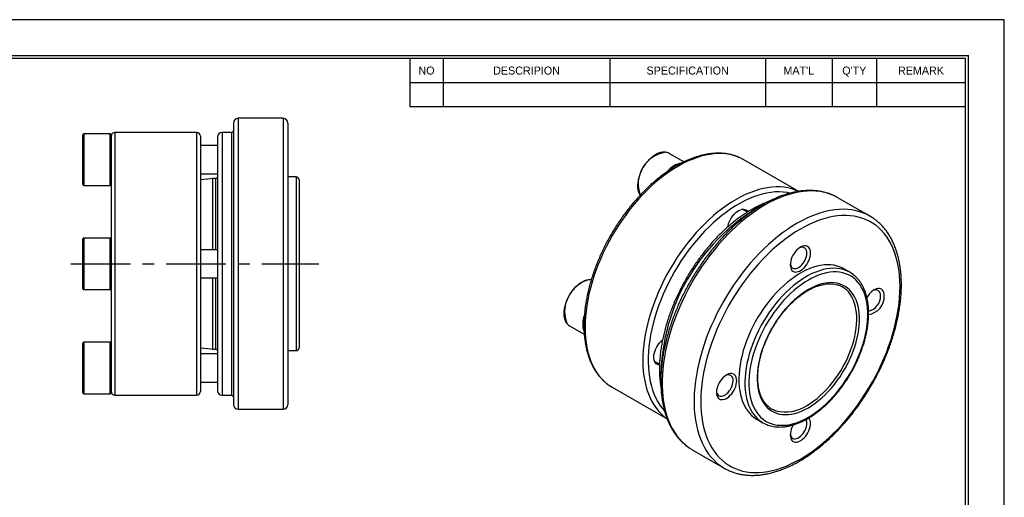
# Model space of a CAD drawing. Header units: millimetres. Extents: x 0 to 176, y 0 to 124.
# Tile 6 of 6: x 71 to 176, y 73 to 124. Entities that reach past the tile are written whole.
import ezdxf
from ezdxf.enums import TextEntityAlignment as Align

# ---------------------------------------------------------------- set-up
doc = ezdxf.new("R2010")
doc.units = ezdxf.units.MM
doc.linetypes.add('CENTER', pattern=[50.8, 31.75, -6.35, 6.35, -6.35])
for name, color, linetype in [('center', 1, 'CENTER'), ('L1', 7, 'CONTINUOUS'), ('OUTLINE', 7, 'CONTINUOUS')]:
    doc.layers.add(name, color=color, linetype=linetype)

# ---------------------------------------------------------------- blocks, each defined once
blk = doc.blocks.new('표제란')
at = {"layer": 'L1', "color": 0}
for p, q in [((297, 210), (0, 210)), ((297, 0), (297, 210))]:
    blk.add_line(p, q, dxfattribs=at)
at = {"layer": 'L1'}
for p, q in [((190, 203), (190, 194.34)), ((196, 203), (196, 194.34)), ((226, 203), (226, 194.34)), ((254, 203), (254, 194.34)), ((266, 203), (266, 194.34)), ((274, 203), (274, 194.34)), ((190, 198.67), (290, 198.67)), ((190, 194.34), (290, 194.34))]:
    blk.add_line(p, q, dxfattribs=at)
at = {"layer": 'L1', "const_width": 0.25}
blk.add_lwpolyline([(290.5, 6.5), (290.5, 203.5), (10, 203.5), (10, 6.5)], close=True, dxfattribs=at)
at = {"layer": 'L1'}
blk.add_lwpolyline([(290, 7), (290, 203), (10.5, 203), (10.5, 7)], close=True, dxfattribs=at)
for s, p in [('NO', (193, 200.83)), ('DESCRIPION', (211, 200.83)), ('SPECIFICATION', (240, 200.83)), ("MAT'L", (260, 200.83)), ("Q'TY", (270, 200.83)), ('REMARK', (282, 200.83))]:
    blk.add_text(s, height=1.444, dxfattribs=at).set_placement(p, align=Align.MIDDLE_CENTER)
for tag, p in [('필렛', (179.25, 10.9)), ('모따기', (179.25, 8.3))]:
    blk.add_attdef(tag, text='', height=1.15, dxfattribs=at).set_placement(p, align=Align.MIDDLE_LEFT)
at = {"layer": 'OUTLINE', "ltscale": 0.5}
for tag, p, height in [('TITLE', (237.17, 24.41), 2.5), ('도번', (251.18, 15.64), 2.5), ('SCALE', (253.78, 9.55), 1.2), ('DATE', (277.02, 9.51), 1.2)]:
    blk.add_attdef(tag, p, '', height=height, dxfattribs=at)

msp = doc.modelspace()

# ---------------------------------------------------------------- linework, layer by layer
at = {"layer": 'center', "ltscale": 0.2}
msp.add_line((76.245, 98.1486), (102.6364, 98.1486), dxfattribs=at)
at = {"layer": 'OUTLINE'}
for p, q in [((98.8499, 113.6485), (94.05, 113.6485)), ((94.05, 113.6485), (94.05, 82.6488)), ((98.8499, 113.6485), (98.8499, 82.6488)), ((89.6417, 112.1472), (80.9425, 112.1472)), ((80.9425, 112.1472), (80.9425, 84.15)), ((89.6417, 112.1472), (89.6417, 84.15)), ((93.35, 112.1485), (92.35, 112.1485)), ((92.35, 112.1485), (92.35, 84.1488)), ((93.35, 112.1485), (93.35, 84.1488)), ((93.55, 113.1485), (93.55, 83.1488)), ((99.3499, 113.1485), (99.3499, 83.1488)), ((77.5426, 106.5986), (77.5426, 111.8986)), ((80.4426, 111.9986), (77.6426, 111.9986)), ((77.6426, 111.9986), (77.6426, 106.4986)), ((80.4426, 106.4986), (80.4426, 111.9986)), ((80.5426, 111.8986), (80.5426, 111.7122)), ((80.5426, 111.7122), (80.5426, 99.1251)), ((90.0416, 111.7473), (90.0416, 84.55)), ((91.85, 111.6485), (91.85, 84.6488)), ((91.85, 110.7486), (90.0416, 110.7486)), ((141.4936, 108.9972), (139.9153, 109.9083)), ((153.7178, 105.8651), (147.8726, 109.2395)), ((90.0416, 107.7486), (91.85, 107.7486)), ((91.1501, 107.1976), (90.0416, 107.0907)), ((91.3277, 107.2285), (91.1501, 107.2114)), ((91.1501, 107.1976), (91.1501, 107.2114)), ((91.65, 107.2285), (91.3277, 107.2285)), ((91.3277, 107.2285), (91.3277, 99.6486)), ((91.65, 107.2285), (91.65, 99.6486)), ((100.2499, 107.3985), (99.3499, 107.3985)), ((100.2499, 107.3985), (100.2499, 88.8987)), ((100.5499, 107.0985), (100.5499, 89.1987)), ((77.6426, 106.4986), (80.4426, 106.4986)), ((153.6876, 105.8647), (153.5989, 105.9056)), ((161.2856, 103.2298), (157.8915, 105.1891)), ((148.2553, 103.6504), (147.7141, 103.9628)), ((77.5426, 95.4986), (77.5426, 100.7986)), ((80.4426, 100.8986), (77.6426, 100.8986)), ((77.6426, 100.8986), (77.6426, 95.3986)), ((80.4426, 95.3986), (80.4426, 100.8986)), ((91.85, 99.6486), (90.0416, 99.6486)), ((80.5426, 99.1251), (80.5426, 97.1722)), ((159.1508, 97.2455), (158.5144, 97.6129)), ((80.5426, 97.1722), (80.5426, 84.5851)), ((90.0416, 96.6486), (91.85, 96.6486)), ((91.3277, 96.6486), (91.3277, 89.0687)), ((91.65, 96.6486), (91.65, 89.0687)), ((77.6426, 95.3986), (80.4426, 95.3986)), ((129.3167, 91.5504), (130.8936, 90.64)), ((77.5426, 87.0486), (77.5426, 89.6986)), ((80.4426, 89.7986), (77.6426, 89.7986)), ((77.6426, 89.7986), (77.6426, 87.0486)), ((80.4426, 87.0486), (80.4426, 89.7986)), ((90.0416, 89.2065), (91.1501, 89.0996)), ((91.1501, 89.0858), (91.1501, 89.0996)), ((91.1501, 89.0858), (91.3277, 89.0687)), ((91.3277, 89.0687), (91.65, 89.0687)), ((91.85, 88.5486), (90.0416, 88.5486)), ((99.3499, 88.8987), (100.2499, 88.8987)), ((77.5426, 84.3986), (77.5426, 87.0486)), ((77.6426, 87.0486), (77.6426, 84.2986)), ((80.4426, 84.2986), (80.4426, 87.0486)), ((138.3653, 87.77), (138.906, 87.4579)), ((90.0416, 85.5486), (91.85, 85.5486)), ((133.8751, 84.9925), (139.7206, 81.618)), ((77.6426, 84.2986), (80.4426, 84.2986)), ((80.5426, 84.5851), (80.5426, 84.3986)), ((80.9425, 84.15), (89.6417, 84.15)), ((92.35, 84.1488), (93.35, 84.1488)), ((94.05, 82.6488), (98.8499, 82.6488)), ((139.619, 81.7058), (139.7052, 81.6447)), ((149.2652, 81.5912), (149.9016, 81.2238)), ((142.3929, 78.3419), (145.787, 76.3825))]:
    msp.add_line(p, q, dxfattribs=at)
at = {"layer": 'OUTLINE', "flags": 128}
for points in [[(147.4477, 109.4567), (147.202, 109.5587), (146.8192, 109.6871), (146.4219, 109.785), (146.0112, 109.8522), (145.588, 109.8883), (145.1534, 109.8935), (144.7083, 109.8676), (144.254, 109.8107), (143.7914, 109.7229), (143.3217, 109.6045), (142.8461, 109.4558), (142.3657, 109.2771), (141.8817, 109.0689), (141.3952, 108.8315), (140.9074, 108.5658), (140.4196, 108.2722), (139.9329, 107.9515), (139.4484, 107.6044), (138.9675, 107.2319), (138.4911, 106.8348), (138.0206, 106.4141), (137.5569, 105.9708), (137.1014, 105.506), (136.655, 105.0207), (136.2188, 104.5163), (135.794, 103.9939), (135.3815, 103.4548), (134.9824, 102.9003), (134.5976, 102.3317), (134.228, 101.7505), (133.8745, 101.1579), (133.5381, 100.5556), (133.2195, 99.9449), (132.9195, 99.3274), (132.6389, 98.7044), (132.3782, 98.0776), (132.1382, 97.4485), (131.9194, 96.8185), (131.7224, 96.1893), (131.5476, 95.5623), (131.3955, 94.9392), (131.2664, 94.3213), (131.1607, 93.7101), (131.0785, 93.1073), (131.0202, 92.5142), (130.9858, 91.9323), (130.9754, 91.363), (130.9891, 90.8076), (131.0268, 90.2676), (131.0884, 89.7443), (131.1738, 89.2388), (131.2828, 88.7525), (131.4151, 88.2865), (131.5703, 87.842), (131.7482, 87.42), (131.9483, 87.0215), (132.17, 86.6476), (132.4129, 86.2992), (132.6763, 85.977), (132.9597, 85.6818), (133.2623, 85.4145), (133.4678, 85.2568)], [(147.8726, 109.2395), (147.5694, 109.4), (147.4477, 109.4567)], [(153.5989, 105.9056), (153.3532, 106.0077), (152.9704, 106.1361), (152.5732, 106.234), (152.1624, 106.3011), (151.7393, 106.3373), (151.3046, 106.3425), (150.8596, 106.3165), (150.4052, 106.2596), (149.9426, 106.1719), (149.4729, 106.0535), (148.9973, 105.9048), (148.5169, 105.7261), (148.0329, 105.5178), (147.5464, 105.2805), (147.0587, 105.0148), (146.5708, 104.7212), (146.0841, 104.4005), (145.5997, 104.0534), (145.1187, 103.6809), (144.6423, 103.2838), (144.1718, 102.8631), (143.7082, 102.4198), (143.2526, 101.9549), (142.8062, 101.4697), (142.3701, 100.9653), (141.9452, 100.4429), (141.5327, 99.9038), (141.1336, 99.3493), (140.7488, 98.7807), (140.3792, 98.1994), (140.0258, 97.6069), (139.6893, 97.0046), (139.3708, 96.3939), (139.0708, 95.7763), (138.7901, 95.1534), (138.5294, 94.5266), (138.2894, 93.8975), (138.0706, 93.2675), (137.8736, 92.6383), (137.6988, 92.0113), (137.5467, 91.3881), (137.4176, 90.7702), (137.3119, 90.1591), (137.2297, 89.5563), (137.1714, 88.9632), (137.137, 88.3813), (137.1266, 87.812), (137.1403, 87.2566), (137.178, 86.7166), (137.2396, 86.1932), (137.325, 85.6878), (137.434, 85.2015), (137.5663, 84.7355), (137.7216, 84.291), (137.8994, 83.869), (138.0995, 83.4705), (138.3212, 83.0966), (138.5641, 82.7481), (138.8276, 82.4259), (139.1109, 82.1308), (139.4135, 81.8635), (139.619, 81.7058)], [(157.527, 105.3806), (157.2308, 105.5104), (156.8312, 105.6528), (156.4169, 105.7647), (155.9888, 105.8458), (155.5479, 105.8959), (155.095, 105.915), (154.6313, 105.903), (154.1577, 105.8598), (153.6753, 105.7858), (153.1851, 105.6809), (152.6883, 105.5454), (152.1858, 105.3796), (151.6788, 105.1839), (151.1685, 104.9586), (150.6559, 104.7044), (150.1422, 104.4218), (149.6285, 104.1113), (149.1159, 103.7737), (148.6055, 103.4097), (148.0986, 103.0201), (147.5961, 102.6057), (147.0992, 102.1675), (146.6091, 101.7065), (146.1267, 101.2236), (145.6531, 100.7199), (145.1893, 100.1965), (144.7365, 99.6546), (144.2956, 99.0954), (143.8675, 98.52), (143.4532, 97.9298), (143.0536, 97.3261), (142.6696, 96.7101), (142.302, 96.0833), (141.9516, 95.4469), (141.6193, 94.8025), (141.3056, 94.1514), (141.0114, 93.495), (140.7373, 92.8349), (140.4839, 92.1724), (140.2517, 91.509), (140.0412, 90.8461), (139.8529, 90.1853), (139.6873, 89.528), (139.5446, 88.8755), (139.4252, 88.2295), (139.3294, 87.5912), (139.2574, 86.9621), (139.2092, 86.3435), (139.1852, 85.7369), (139.1852, 85.1435), (139.2092, 84.5646), (139.2574, 84.0016), (139.3294, 83.4557), (139.4252, 82.928), (139.5446, 82.4198), (139.6873, 81.9321), (139.8529, 81.466), (140.0412, 81.0225), (140.2517, 80.6027), (140.4839, 80.2074), (140.7373, 79.8375), (141.0114, 79.4939), (141.3056, 79.1772), (141.6193, 78.8882), (141.9516, 78.6275), (142.0522, 78.5567)], [(152.8117, 105.6841), (152.4701, 105.7499), (152.0575, 105.7984), (151.633, 105.8158), (151.1977, 105.802), (150.7527, 105.7572), (150.299, 105.6814), (149.8378, 105.5748), (149.3702, 105.4377), (148.8975, 105.2705), (148.4208, 105.0734), (147.9413, 104.8471), (147.4602, 104.5921), (146.9788, 104.3091), (146.4981, 103.9987), (146.0195, 103.6617), (145.5442, 103.299), (145.0732, 102.9115), (144.6078, 102.5002), (144.1493, 102.066), (143.6986, 101.6101), (143.257, 101.1336), (142.8255, 100.6378), (142.4053, 100.1238), (141.9974, 99.5929), (141.6028, 99.0466), (141.2225, 98.486), (140.8574, 97.9128), (140.5086, 97.3282), (140.1767, 96.7337), (139.8628, 96.131), (139.5675, 95.5213), (139.2916, 94.9064), (139.0358, 94.2877), (138.8008, 93.6667), (138.5871, 93.0452), (138.3953, 92.4244), (138.2258, 91.8062), (138.079, 91.1919), (137.9555, 90.5832), (137.8553, 89.9816), (137.7789, 89.3885), (137.7263, 88.8055), (137.6978, 88.234), (137.6934, 87.6755), (137.7131, 87.1313), (137.7568, 86.6029), (137.8245, 86.0915), (137.916, 85.5984), (138.031, 85.1249), (138.1692, 84.6721), (138.3304, 84.2412), (138.5141, 83.8333), (138.7198, 83.4494), (138.9471, 83.0905), (139.1953, 82.7574), (139.4253, 82.492)], [(157.8915, 105.1891), (157.6148, 105.3378), (157.527, 105.3806)], [(160.9211, 103.4213), (160.6249, 103.5511), (160.2253, 103.6935), (159.811, 103.8053), (159.3829, 103.8864), (158.942, 103.9365), (158.4891, 103.9556), (158.0254, 103.9436), (157.5518, 103.9005), (157.0694, 103.8264), (156.5792, 103.7215), (156.0824, 103.586), (155.5799, 103.4202), (155.0729, 103.2245), (154.5626, 102.9993), (154.05, 102.7451), (153.5363, 102.4624), (153.0226, 102.1519), (152.51, 101.8143), (151.9996, 101.4503), (151.4927, 101.0607), (150.9902, 100.6464), (150.4933, 100.2082), (150.0031, 99.7471), (149.5207, 99.2642), (149.0471, 98.7606), (148.5834, 98.2372), (148.1306, 97.6953), (147.6896, 97.136), (147.2615, 96.5607), (146.8472, 95.9705), (146.4476, 95.3667), (146.0636, 94.7507), (145.696, 94.1239), (145.3457, 93.4876), (145.0133, 92.8431), (144.6997, 92.192), (144.4055, 91.5357), (144.1314, 90.8755), (143.878, 90.213), (143.6457, 89.5496), (143.4353, 88.8868), (143.247, 88.2259), (143.0813, 87.5686), (142.9387, 86.9162), (142.8193, 86.2701), (142.7235, 85.6318), (142.6514, 85.0027), (142.6033, 84.3841), (142.5792, 83.7775), (142.5792, 83.1841), (142.6033, 82.6053), (142.6514, 82.0423), (142.7235, 81.4963), (142.8193, 80.9687), (142.9387, 80.4604), (143.0813, 79.9727), (143.247, 79.5066), (143.4353, 79.0632), (143.6457, 78.6434), (143.878, 78.2481), (144.1314, 77.8782), (144.4055, 77.5345), (144.6997, 77.2178), (145.0133, 76.9288), (145.3457, 76.6681), (145.4463, 76.5973)], [(146.1662, 102.0841), (146.1906, 102.2085), (146.2515, 102.4274), (146.3348, 102.647), (146.4389, 102.8628), (146.5616, 103.0701), (146.7001, 103.2645), (146.8516, 103.4419), (147.0128, 103.5985), (147.1803, 103.7309), (147.3505, 103.8363), (147.5198, 103.9126), (147.6846, 103.9579), (147.8414, 103.9715), (147.9867, 103.953), (148.1177, 103.9027), (148.2313, 103.8219), (148.3253, 103.7121), (148.3317, 103.7024)], [(153.8898, 77.3541), (154.3945, 77.6593), (154.898, 77.9916), (155.3993, 78.3501), (155.8971, 78.7342), (156.3904, 79.1429), (156.878, 79.5752), (157.3589, 80.0303), (157.8319, 80.5071), (158.2959, 81.0045), (158.75, 81.5213), (159.1931, 82.0565), (159.6241, 82.6087), (160.0422, 83.1768), (160.4463, 83.7595), (160.8356, 84.3554), (161.2091, 84.9631), (161.5661, 85.5814), (161.9057, 86.2088), (162.2271, 86.8439), (162.5296, 87.4852), (162.8126, 88.1313), (163.0753, 88.7807), (163.3173, 89.432), (163.5378, 90.0837), (163.7366, 90.7343), (163.913, 91.3824), (164.0667, 92.0264), (164.1973, 92.6649), (164.3046, 93.2965), (164.3884, 93.9197), (164.4483, 94.5331), (164.4843, 95.1353), (164.4963, 95.7251), (164.4843, 96.3009), (164.4483, 96.8616), (164.3884, 97.4058), (164.3046, 97.9324), (164.1973, 98.44), (164.0667, 98.9277), (163.913, 99.3942), (163.7366, 99.8386), (163.5378, 100.2597), (163.3173, 100.6568), (163.0753, 101.0287), (162.8126, 101.3748), (162.5296, 101.6942), (162.2271, 101.9863), (161.9057, 102.2502), (161.5661, 102.4856), (161.2091, 102.6917), (160.8356, 102.8682), (160.4463, 103.0146), (160.0422, 103.1307), (159.6241, 103.2161), (159.1931, 103.2706), (158.75, 103.2942), (158.2959, 103.2868), (157.8319, 103.2484), (157.3589, 103.1791), (156.878, 103.079), (156.3904, 102.9483), (155.8971, 102.7875), (155.3993, 102.5968), (154.898, 102.3766), (154.3945, 102.1275), (153.8898, 101.85), (153.3851, 101.5448), (152.8816, 101.2126), (152.3804, 100.854), (151.8825, 100.4699), (151.3892, 100.0612), (150.9016, 99.6289), (150.4208, 99.1738), (149.9478, 98.697), (149.4837, 98.1996), (149.0296, 97.6828), (148.5866, 97.1476), (148.1555, 96.5954), (147.7375, 96.0273), (147.3333, 95.4446), (146.944, 94.8488), (146.5705, 94.241), (146.2135, 93.6227), (145.874, 92.9953), (145.5526, 92.3603), (145.25, 91.7189), (144.9671, 91.0728), (144.7043, 90.4234), (144.4624, 89.7721), (144.2418, 89.1204), (144.0431, 88.4698), (143.8667, 87.8217), (143.713, 87.1777), (143.5823, 86.5392), (143.475, 85.9077), (143.3913, 85.2845), (143.3314, 84.671), (143.2953, 84.0688), (143.2833, 83.4791), (143.2953, 82.9032), (143.3314, 82.3425), (143.3913, 81.7983), (143.475, 81.2718), (143.5823, 80.7641), (143.713, 80.2764), (143.8667, 79.8099), (144.0431, 79.3655), (144.2418, 78.9444), (144.4624, 78.5474), (144.7043, 78.1754), (144.9671, 77.8293), (145.25, 77.5099), (145.5526, 77.2179), (145.874, 76.9539), (146.2135, 76.7186), (146.5705, 76.5124), (146.944, 76.3359), (147.3333, 76.1895), (147.7375, 76.0735), (148.1555, 75.988), (148.5866, 75.9335), (149.0296, 75.9099), (149.4837, 75.9173), (149.9478, 75.9557), (150.4208, 76.0251), (150.9016, 76.1251), (151.3892, 76.2558), (151.8825, 76.4166), (152.3804, 76.6073), (152.8816, 76.8275), (153.3851, 77.0766), (153.8898, 77.3541)], [(154.9682, 99.2882), (154.9561, 99.4668), (154.9203, 99.6276), (154.8614, 99.7668), (154.7808, 99.8815), (154.6803, 99.969), (154.5622, 100.0273), (154.429, 100.0553), (154.2838, 100.0522), (154.1298, 100.0182), (153.9704, 99.9539), (153.8092, 99.8609), (153.6499, 99.7411), (153.4959, 99.5974), (153.3507, 99.4328), (153.2175, 99.2511), (153.0993, 99.0563), (152.9989, 98.8528), (152.9183, 98.6451), (152.8594, 98.4378), (152.8235, 98.2357), (152.8115, 98.0431), (152.8235, 97.8645), (152.8594, 97.7038), (152.9183, 97.5645), (152.9989, 97.4499), (153.0993, 97.3624), (153.2175, 97.304), (153.3507, 97.276), (153.4959, 97.2791), (153.6499, 97.3131), (153.8092, 97.3774), (153.9704, 97.4704), (154.1298, 97.5902), (154.2838, 97.7339), (154.429, 97.8985), (154.5622, 98.0802), (154.6803, 98.275), (154.7808, 98.4785), (154.8614, 98.6862), (154.9203, 98.8935), (154.9561, 99.0956), (154.9682, 99.2882)], [(152.8163, 98.1638), (152.8235, 98.1066), (152.8594, 97.9639), (152.918, 97.8434), (152.9979, 97.7483), (153.0967, 97.6814), (153.2119, 97.6444), (153.3403, 97.6382), (153.4784, 97.6632), (153.6224, 97.7186), (153.7684, 97.8029), (153.9124, 97.9137), (154.0504, 98.0482), (154.1788, 98.2025), (154.294, 98.3726), (154.3929, 98.5537), (154.4727, 98.7409), (154.5314, 98.9291), (154.5672, 99.1132), (154.5793, 99.2882)], [(158.5144, 97.6129), (158.4078, 97.6717), (158.111, 97.8083), (157.7986, 97.9144), (157.4716, 97.9895), (157.1313, 98.0335), (156.779, 98.0461), (156.4159, 98.0272), (156.0433, 97.9771), (155.6628, 97.8957), (155.2757, 97.7835), (154.8834, 97.6409), (154.4875, 97.4684), (154.0893, 97.2666), (153.6904, 97.0363), (153.2922, 96.7784), (152.8962, 96.4937), (152.5039, 96.1834), (152.1168, 95.8487), (151.7363, 95.4907), (151.3638, 95.1107), (151.0007, 94.7103), (150.6483, 94.2909), (150.308, 93.8541), (149.981, 93.4014), (149.6686, 92.9346), (149.3719, 92.4554), (149.0919, 91.9656), (148.8299, 91.467), (148.5866, 90.9614), (148.3631, 90.4508), (148.1601, 89.9371), (147.9785, 89.422), (147.8188, 88.9077), (147.6817, 88.396), (147.5677, 87.8887), (147.4773, 87.3878), (147.4107, 86.8951), (147.3682, 86.4125), (147.3499, 85.9418), (147.356, 85.4847), (147.3864, 85.0429), (147.441, 84.6181), (147.5195, 84.2118), (147.6218, 83.8256), (147.7474, 83.4608), (147.8958, 83.1189), (148.0666, 82.8012), (148.259, 82.5087), (148.4723, 82.2426), (148.7058, 82.0039), (148.9586, 81.7934), (149.2297, 81.612), (149.2652, 81.5912)], [(158.7658, 97.4335), (158.7474, 97.4409), (158.435, 97.547), (158.108, 97.6221), (157.7677, 97.6661), (157.4154, 97.6787), (157.0522, 97.6598), (156.6797, 97.6097), (156.2992, 97.5283), (155.9121, 97.4162), (155.5198, 97.2735), (155.1239, 97.101), (154.7257, 96.8992), (154.3267, 96.6689), (153.9286, 96.411), (153.5326, 96.1263), (153.1403, 95.8161), (152.7532, 95.4813), (152.3727, 95.1233), (152.0002, 94.7434), (151.6371, 94.3429), (151.2847, 93.9235), (150.9444, 93.4867), (150.6174, 93.034), (150.305, 92.5672), (150.0083, 92.088), (149.7283, 91.5982), (149.4663, 91.0996), (149.223, 90.594), (148.9995, 90.0834), (148.7965, 89.5697), (148.6148, 89.0547), (148.4552, 88.5403), (148.3181, 88.0286), (148.2041, 87.5213), (148.1137, 87.0204), (148.0471, 86.5278), (148.0045, 86.0452), (147.9863, 85.5744), (147.9924, 85.1173), (148.0228, 84.6756), (148.0774, 84.2507), (148.1559, 83.8444), (148.2582, 83.4582), (148.3838, 83.0935), (148.5322, 82.7516), (148.703, 82.4338), (148.8954, 82.1413), (149.1087, 81.8752), (149.3422, 81.6365), (149.5492, 81.4609)], [(154.7383, 81.8043), (155.1279, 82.043), (155.516, 82.3086), (155.9012, 82.6), (156.282, 82.9161), (156.6569, 83.2557), (157.0245, 83.6175), (157.3834, 84.0002), (157.7323, 84.4022), (158.0699, 84.8221), (158.3948, 85.2583), (158.7059, 85.7091), (159.0019, 86.1728), (159.2817, 86.6477), (159.5443, 87.1319), (159.7886, 87.6237), (160.0138, 88.121), (160.219, 88.6222), (160.4034, 89.1252), (160.5663, 89.6281), (160.7071, 90.1291), (160.8253, 90.6262), (160.9204, 91.1176), (160.992, 91.6014), (161.0399, 92.0757), (161.0639, 92.5388), (161.0639, 92.9889), (161.0399, 93.4243), (160.992, 93.8434), (160.9204, 94.2444), (160.8253, 94.6261), (160.7071, 94.9868), (160.5663, 95.3252), (160.4034, 95.64), (160.219, 95.9301), (160.0138, 96.1944), (159.7886, 96.4317), (159.5443, 96.6413), (159.2817, 96.8224), (159.0019, 96.9741), (158.7059, 97.0961), (158.3948, 97.1878), (158.0699, 97.2488), (157.7323, 97.279), (157.3834, 97.2782), (157.0245, 97.2465), (156.6569, 97.1838), (156.282, 97.0906), (155.9012, 96.9671), (155.516, 96.8138), (155.1279, 96.6312), (154.7383, 96.4202), (154.3488, 96.1814), (153.9606, 95.9158), (153.5755, 95.6244), (153.1947, 95.3084), (152.8198, 94.9688), (152.4522, 94.6069), (152.0933, 94.2243), (151.7444, 93.8222), (151.4068, 93.4023), (151.0819, 92.9661), (150.7708, 92.5153), (150.4748, 92.0516), (150.195, 91.5767), (149.9324, 91.0925), (149.6881, 90.6008), (149.4629, 90.1034), (149.2577, 89.6023), (149.0733, 89.0993), (148.9104, 88.5963), (148.7696, 88.0953), (148.6514, 87.5982), (148.5563, 87.1068), (148.4847, 86.623), (148.4368, 86.1487), (148.4128, 85.6856), (148.4128, 85.2355), (148.4368, 84.8001), (148.4847, 84.3811), (148.5563, 83.98), (148.6514, 83.5984), (148.7696, 83.2377), (148.9104, 82.8992), (149.0733, 82.5844), (149.2577, 82.2943), (149.4629, 82.0301), (149.6881, 81.7927), (149.9324, 81.5831), (150.195, 81.4021), (150.4748, 81.2503), (150.7708, 81.1283), (151.0819, 81.0366), (151.4068, 80.9756), (151.7444, 80.9454), (152.0933, 80.9462), (152.4522, 80.978), (152.8198, 81.0406), (153.1947, 81.1339), (153.5755, 81.2574), (153.9606, 81.4107), (154.3488, 81.5932), (154.7383, 81.8043)], [(154.7383, 82.8249), (155.102, 83.0489), (155.464, 83.3), (155.8228, 83.577), (156.1768, 83.8787), (156.5243, 84.2038), (156.8639, 84.5509), (157.1939, 84.9183), (157.513, 85.3044), (157.8197, 85.7076), (158.1127, 86.1259), (158.3905, 86.5576), (158.6521, 87.0007), (158.8962, 87.4532), (159.1217, 87.9132), (159.3276, 88.3785), (159.513, 88.847), (159.6772, 89.3168), (159.8192, 89.7856), (159.9386, 90.2515), (160.0347, 90.7122), (160.1072, 91.1658), (160.1557, 91.6102), (160.18, 92.0435), (160.18, 92.4637), (160.1557, 92.8689), (160.1072, 93.2573), (160.0347, 93.6273), (159.9386, 93.977), (159.8192, 94.305), (159.6772, 94.6099), (159.513, 94.8902), (159.3276, 95.1446), (159.1217, 95.3722), (158.8962, 95.5717), (158.6521, 95.7425), (158.3905, 95.8836), (158.1127, 95.9944), (157.8197, 96.0746), (157.513, 96.1236), (157.1939, 96.1413), (156.8639, 96.1277), (156.5243, 96.0827), (156.1768, 96.0065), (155.8228, 95.8996), (155.464, 95.7624), (155.102, 95.5954), (154.7383, 95.3995), (154.3747, 95.1755), (154.0126, 94.9245), (153.6538, 94.6475), (153.2999, 94.3457), (152.9524, 94.0206), (152.6128, 93.6736), (152.2827, 93.3062), (151.9637, 92.92), (151.6569, 92.5169), (151.364, 92.0985), (151.0861, 91.6668), (150.8246, 91.2237), (150.5805, 90.7712), (150.355, 90.3113), (150.1491, 89.846), (149.9636, 89.3774), (149.7995, 88.9076), (149.6575, 88.4388), (149.5381, 87.973), (149.442, 87.5122), (149.3695, 87.0586), (149.321, 86.6142), (149.2967, 86.1809), (149.2967, 85.7607), (149.321, 85.3555), (149.3695, 84.9671), (149.442, 84.5972), (149.5381, 84.2474), (149.6575, 83.9194), (149.7995, 83.6146), (149.9636, 83.3343), (150.1491, 83.0798), (150.355, 82.8523), (150.5805, 82.6527), (150.8246, 82.482), (151.0861, 82.3409), (151.364, 82.23), (151.6569, 82.1499), (151.9637, 82.1008), (152.2827, 82.0831), (152.6128, 82.0968), (152.9524, 82.1418), (153.2999, 82.2179), (153.6538, 82.3248), (154.0126, 82.4621), (154.3747, 82.629), (154.7383, 82.8249)], [(154.5969, 83.0699), (154.9549, 83.2905), (155.3113, 83.5381), (155.6645, 83.8115), (156.0127, 84.1094), (156.3545, 84.4306), (156.6883, 84.7735), (157.0125, 85.1365), (157.3257, 85.5181), (157.6265, 85.9164), (157.9134, 86.3297), (158.1852, 86.7561), (158.4407, 87.1936), (158.6786, 87.6402), (158.8978, 88.0939), (159.0975, 88.5526), (159.2766, 89.0143), (159.4344, 89.4767), (159.5701, 89.9379), (159.6831, 90.3957), (159.7728, 90.848), (159.839, 91.2927), (159.8813, 91.7279), (159.8994, 92.1515), (159.8934, 92.5616), (159.8631, 92.9564), (159.8089, 93.3339), (159.7309, 93.6926), (159.6294, 94.0308), (159.505, 94.3469), (159.3582, 94.6395), (159.1897, 94.9072), (159.0002, 95.1489), (158.7906, 95.3634), (158.735, 95.4127)], [(162.817, 94.7556), (162.805, 94.9343), (162.7691, 95.095), (162.7103, 95.2343), (162.6297, 95.3489), (162.5292, 95.4364), (162.411, 95.4948), (162.2779, 95.5228), (162.1327, 95.5197), (161.9787, 95.4856), (161.8193, 95.4214), (161.6581, 95.3283), (161.4988, 95.2086), (161.3447, 95.0648), (161.1995, 94.9003), (161.0664, 94.7185), (160.968, 94.559)], [(138.8983, 87.3655), (138.8152, 87.3754), (138.6804, 87.4178), (138.5622, 87.4911), (138.4631, 87.5939), (138.3852, 87.7239), (138.3302, 87.8783), (138.2993, 88.0538), (138.293, 88.2468), (138.3117, 88.4531), (138.3548, 88.6682), (138.4214, 88.8877), (138.5101, 89.1068), (138.6191, 89.3209), (138.7459, 89.5254), (138.888, 89.7159), (139.0422, 89.8885), (139.2053, 90.0393), (139.2204, 90.0517)], [(147.1193, 85.6935), (147.1072, 85.8721), (147.0714, 86.0329), (147.0125, 86.1721), (146.9319, 86.2868), (146.8314, 86.3743), (146.7133, 86.4327), (146.5801, 86.4606), (146.4349, 86.4576), (146.2809, 86.4235), (146.1215, 86.3593), (145.9604, 86.2662), (145.801, 86.1465), (145.647, 86.0027), (145.5018, 85.8381), (145.3686, 85.6564), (145.2505, 85.4616), (145.15, 85.2581), (145.0694, 85.0504), (145.0105, 84.8432), (144.9746, 84.641), (144.9626, 84.4485), (144.9746, 84.2698), (145.0105, 84.1091), (145.0694, 83.9698), (145.15, 83.8552), (145.2505, 83.7677), (145.3686, 83.7093), (145.5018, 83.6813), (145.647, 83.6844), (145.801, 83.7185), (145.9604, 83.7827), (146.1215, 83.8758), (146.2809, 83.9955), (146.4349, 84.1393), (146.5801, 84.3039), (146.7133, 84.4856), (146.8314, 84.6804), (146.9319, 84.8839), (147.0125, 85.0916), (147.0714, 85.2988), (147.1072, 85.501), (147.1193, 85.6935)], [(133.4678, 85.2568), (133.5834, 85.1756), (133.8751, 84.9925)], [(144.9674, 84.5691), (144.9747, 84.512), (145.0105, 84.3692), (145.0691, 84.2487), (145.149, 84.1537), (145.2478, 84.0867), (145.363, 84.0497), (145.4914, 84.0436), (145.6295, 84.0685), (145.7735, 84.1239), (145.9195, 84.2082), (146.0635, 84.3191), (146.2015, 84.4535), (146.3299, 84.6079), (146.4451, 84.7779), (146.544, 84.959), (146.6238, 85.1462), (146.6825, 85.3344), (146.7183, 85.5185), (146.7304, 85.6935)], [(153.1376, 80.9964), (153.0993, 80.9291), (152.9989, 80.7256), (152.9183, 80.5179), (152.8594, 80.3106), (152.8235, 80.1085), (152.8115, 79.9159), (152.8235, 79.7373), (152.8594, 79.5766), (152.9183, 79.4373), (152.9989, 79.3227), (153.0993, 79.2352), (153.2175, 79.1768), (153.3507, 79.1488), (153.4959, 79.1519), (153.6499, 79.1859), (153.8092, 79.2502), (153.9704, 79.3432), (154.1298, 79.463), (154.2838, 79.6067), (154.429, 79.7713), (154.5622, 79.953), (154.6803, 80.1478), (154.7808, 80.3513), (154.8614, 80.559), (154.9203, 80.7663), (154.9561, 80.9684), (154.9682, 81.161), (154.9682, 81.161)], [(152.8163, 80.0366), (152.8235, 79.9794), (152.8594, 79.8367), (152.918, 79.7162), (152.9979, 79.6211), (153.0967, 79.5542), (153.2119, 79.5172), (153.3403, 79.511), (153.4784, 79.536), (153.6224, 79.5914), (153.7684, 79.6757), (153.9124, 79.7865), (154.0504, 79.921), (154.1788, 80.0753), (154.294, 80.2454), (154.3929, 80.4265), (154.4727, 80.6137), (154.5314, 80.8019), (154.5672, 80.986), (154.5793, 81.161)], [(142.0522, 78.5567), (142.302, 78.3956), (142.3929, 78.3419)]]:
    msp.add_lwpolyline(points, dxfattribs=at)
at = {"layer": 'OUTLINE'}
for centre, radius, start, end in [((94.05, 113.1485), 0.5, 90, 180), ((98.8499, 113.1485), 0.5, 0, 90), ((80.9425, 111.7473), 0.4, 90, 180), ((89.6417, 111.7473), 0.4, 0, 90), ((92.35, 111.6485), 0.5, 90, 180), ((93.35, 112.3485), 0.2, 270, 0), ((77.6426, 111.8986), 0.1, 90, 180), ((80.4426, 111.8986), 0.1, 0, 90), ((140.0746, 106.6341), 3.442, 99.222547, 200.048567), ((139.4318, 109.0558), 0.9801, 60.438611, 84.664806), ((141.7258, 106.3586), 2.5708, 100.283441, 140.887506), ((91.65, 107.4285), 0.2, 270, 0), ((100.2499, 107.0985), 0.3, 360, 90), ((77.6426, 106.5986), 0.1, 180, 270), ((80.4426, 106.5986), 0.1, 270, 0), ((160.2705, 85.9193), 21.2292, 121.26095, 178.780518), ((158.6986, 98.7485), 5.1744, 55.476006, 64.56291), ((77.6426, 100.7986), 0.1, 90, 180), ((80.4426, 100.7986), 0.1, 0, 90), ((154.0522, 99.3811), 0.5352, 350.003468, 119.631359), ((131.6017, 94.734), 1.7065, 88.920071, 122.23442), ((157.6034, 94.5651), 3.095, 52.111115, 67.939814), ((77.6426, 95.4986), 0.1, 180, 270), ((80.4426, 95.4986), 0.1, 270, 0), ((132.355, 93.0404), 3.5509, 117.934239, 200.131006), ((157.0871, 93.5074), 2.5192, 49.143455, 70.889532), ((161.9011, 94.8485), 0.5352, 350.003468, 119.631359), ((160.8606, 94.6865), 1.9577, 278.473181, 2.024516), ((160.7587, 94.7275), 1.6696, 283.532485, 0.963919), ((133.325, 91.7562), 2.5997, 158.813891, 198.920915), ((129.8041, 92.3853), 0.9669, 215.908412, 239.721076), ((77.6426, 89.6986), 0.1, 90, 180), ((80.4426, 89.6986), 0.1, 0, 90), ((91.65, 88.8687), 0.2, 0, 90), ((100.2499, 89.1987), 0.3, 270, 0), ((146.2033, 85.7864), 0.5352, 350.003468, 119.631359), ((77.6426, 84.3986), 0.1, 180, 270), ((80.4426, 84.3986), 0.1, 270, 0), ((80.9425, 84.55), 0.4, 180, 270), ((89.6417, 84.55), 0.4, 270, 360), ((92.35, 84.6488), 0.5, 180, 270), ((93.35, 83.9488), 0.2, 0, 90), ((94.05, 83.1488), 0.5, 180, 270), ((98.8499, 83.1488), 0.5, 270, 0), ((152.1103, 84.8866), 2.5263, 227.987953, 251.03173), ((152.3073, 86.4583), 4.0895, 255.584752, 304.048428), ((154.0779, 81.208), 0.8915, 356.977559, 36.533903), ((151.4502, 83.9062), 3.0973, 232.13887, 247.891532), ((153.7826, 81.1882), 0.7971, 358.042711, 28.332795), ((148.3739, 80.8636), 5.1742, 235.541811, 244.460098)]:
    msp.add_arc(centre, radius, start, end, dxfattribs=at)
for points, knots in [([(139.4957, 110.0367), (139.4623, 110.0405), (139.3681, 110.0512), (139.2035, 110.0379), (139.0047, 109.9993), (138.8, 109.9316), (138.5925, 109.8372), (138.3843, 109.7168), (138.1781, 109.572), (137.9761, 109.4044), (137.7805, 109.2162), (137.5934, 109.0095), (137.4168, 108.7865), (137.2526, 108.5497), (137.1025, 108.3017), (136.9682, 108.0452), (136.8511, 107.7831), (136.7525, 107.518), (136.6736, 107.253), (136.6153, 106.9908), (136.5783, 106.7342), (136.5632, 106.486), (136.5704, 106.2487), (136.6001, 106.0253), (136.6518, 105.8177), (136.7271, 105.631), (136.7941, 105.5027), (136.8419, 105.4448), (136.8505, 105.4344)], [0, 0, 0, 0, 0.02182472, 0.06138664, 0.10131231, 0.14153027, 0.18193196, 0.22242067, 0.26292559, 0.30340941, 0.34386195, 0.38428315, 0.42467825, 0.46505507, 0.50542259, 0.54579032, 0.5861659, 0.62655816, 0.66697706, 0.70743217, 0.74793185, 0.78848133, 0.82907915, 0.86971092, 0.91032264, 0.95083033, 0.99111642, 1, 1, 1, 1]), ([(147.4218, 109.4656), (147.3652, 109.4919), (147.1911, 109.5726), (146.8844, 109.6787), (146.5036, 109.7851), (146.1098, 109.8623), (145.7047, 109.9121), (145.2888, 109.9337), (144.8631, 109.9272), (144.4284, 109.8925), (143.9858, 109.8295), (143.5362, 109.7383), (143.0808, 109.6192), (142.6207, 109.4724), (142.1569, 109.2982), (141.6904, 109.0971), (141.2225, 108.8697), (140.7541, 108.6164), (140.2862, 108.3379), (139.8199, 108.0349), (139.3563, 107.7081), (138.8962, 107.3583), (138.4406, 106.9862), (137.9905, 106.5927), (137.5469, 106.1788), (137.1106, 105.7452), (136.6826, 105.2929), (136.2638, 104.823), (135.855, 104.3365), (135.4571, 103.8345), (135.071, 103.3179), (134.6975, 102.788), (134.3373, 102.2458), (133.9912, 101.6926), (133.66, 101.1296), (133.3443, 100.5578), (133.0449, 99.9787), (132.7624, 99.3933), (132.4974, 98.803), (132.2505, 98.2091), (132.0222, 97.6127), (131.813, 97.0152), (131.6235, 96.4178), (131.454, 95.8218), (131.3049, 95.2284), (131.1766, 94.639), (131.0694, 94.0547), (130.9836, 93.4768), (130.9193, 92.9066), (130.8769, 92.3452), (130.8565, 91.7938), (130.8582, 91.2537), (130.882, 90.726), (130.928, 90.2119), (130.9962, 89.7125), (131.0865, 89.2291), (131.1988, 88.7626), (131.3329, 88.3144), (131.4885, 87.8854), (131.6652, 87.4768), (131.8626, 87.0896), (132.0802, 86.7247), (132.3174, 86.3831), (132.5734, 86.0654), (132.8479, 85.7729), (133.1367, 85.5056), (133.3429, 85.3493), (133.4448, 85.272)], [0, 0, 0, 0, 0.007286, 0.02243647, 0.03760987, 0.05281901, 0.06807338, 0.08337862, 0.0987365, 0.11414533, 0.12960077, 0.14509667, 0.16062601, 0.17618164, 0.19175682, 0.20734559, 0.22294291, 0.23854472, 0.25414752, 0.26974864, 0.28534658, 0.30094037, 0.31652942, 0.33211348, 0.34769252, 0.36326668, 0.37883626, 0.39440161, 0.4099632, 0.42552149, 0.44107701, 0.4566303, 0.47218191, 0.48773241, 0.50328236, 0.51883235, 0.5343828, 0.54993424, 0.56548725, 0.58104241, 0.59660029, 0.61216145, 0.62772646, 0.64329583, 0.65887008, 0.67444965, 0.6900349, 0.70562612, 0.72122343, 0.73682673, 0.7524357, 0.76804962, 0.78366734, 0.79928711, 0.81490552, 0.83051895, 0.84612284, 0.86171155, 0.8772785, 0.89281636, 0.90831748, 0.92377454, 0.93918145, 0.95453432, 0.96983236, 0.98507861, 1, 1, 1, 1]), ([(157.5023, 105.3904), (157.4091, 105.4342), (157.192, 105.5361), (156.8348, 105.6643), (156.4343, 105.7799), (156.021, 105.8671), (155.5961, 105.9266), (155.1603, 105.9581), (154.7143, 105.9614), (154.2591, 105.9364), (153.7955, 105.8831), (153.3245, 105.8015), (152.8472, 105.6917), (152.3645, 105.5541), (151.8775, 105.3887), (151.3873, 105.1962), (150.895, 104.9768), (150.4014, 104.7311), (149.9077, 104.4597), (149.4147, 104.1631), (148.9236, 103.8421), (148.4352, 103.4973), (147.9504, 103.1295), (147.4703, 102.7394), (146.9956, 102.3278), (146.5273, 101.8956), (146.0662, 101.4436), (145.6133, 100.9727), (145.1693, 100.4839), (144.7351, 99.9781), (144.3116, 99.4564), (143.8994, 98.9197), (143.4995, 98.3691), (143.1126, 97.8057), (142.7394, 97.2305), (142.3806, 96.6447), (142.0369, 96.0494), (141.7089, 95.4458), (141.3974, 94.835), (141.103, 94.2182), (140.8261, 93.5966), (140.5674, 92.9714), (140.3273, 92.3438), (140.1064, 91.715), (139.9051, 91.0862), (139.7237, 90.4585), (139.5628, 89.8333), (139.4226, 89.2116), (139.3034, 88.5947), (139.2056, 87.9838), (139.1294, 87.38), (139.0749, 86.7844), (139.0424, 86.1983), (139.032, 85.6227), (139.0438, 85.0588), (139.0779, 84.5077), (139.1342, 83.9705), (139.2128, 83.4484), (139.3136, 82.9424), (139.4365, 82.4536), (139.5812, 81.9832), (139.7475, 81.5322), (139.935, 81.1016), (140.1433, 80.6924), (140.3719, 80.3055), (140.6201, 79.9419), (140.8874, 79.6024), (141.1729, 79.2873), (141.4766, 78.9984), (141.7623, 78.7588), (141.9538, 78.6271), (142.032, 78.5732)], [0, 0, 0, 0, 0.01070468, 0.02493636, 0.03919005, 0.05347798, 0.06780957, 0.08219091, 0.09662461, 0.11111011, 0.12564418, 0.14022165, 0.15483619, 0.169481, 0.18414939, 0.1988352, 0.21353299, 0.22823823, 0.2429472, 0.25765662, 0.27236412, 0.28706833, 0.30176831, 0.3164635, 0.33115364, 0.34583867, 0.36051873, 0.37519405, 0.38986497, 0.40453192, 0.41919534, 0.43385572, 0.44851357, 0.46316943, 0.47782383, 0.49247733, 0.50713046, 0.52178378, 0.53643767, 0.55109269, 0.56574938, 0.58040831, 0.59507002, 0.60973507, 0.62440399, 0.63907728, 0.65375544, 0.6684389, 0.68312803, 0.69782311, 0.7125243, 0.72723159, 0.74194474, 0.75666322, 0.77138611, 0.78611204, 0.80083866, 0.8155626, 0.83028009, 0.84498644, 0.85967602, 0.87434237, 0.88897843, 0.90357696, 0.91813109, 0.93263516, 0.94708544, 0.96148099, 0.97582419, 0.99012104, 1, 1, 1, 1]), ([(150.4298, 104.741), (150.3981, 104.7298), (150.2113, 104.6641), (149.8669, 104.5172), (149.3977, 104.2997), (148.9276, 104.0537), (148.458, 103.7828), (147.9897, 103.487), (147.5239, 103.1671), (147.0616, 102.824), (146.6036, 102.4583), (146.151, 102.071), (145.7047, 101.6629), (145.2656, 101.2349), (144.8346, 100.788), (144.4126, 100.3232), (144.0005, 99.8415), (143.5991, 99.3438), (143.2093, 98.8314), (142.8319, 98.3052), (142.4677, 97.7665), (142.1175, 97.2164), (141.782, 96.6561), (141.4618, 96.0868), (141.1578, 95.5096), (140.8705, 94.9258), (140.6006, 94.3368), (140.3487, 93.7436), (140.1153, 93.1476), (139.9009, 92.55), (139.706, 91.9522), (139.5311, 91.3552), (139.3766, 90.7605), (139.2428, 90.1693), (139.1301, 89.5827), (139.0388, 89.0021), (138.9691, 88.4287), (138.9212, 87.8636), (138.8954, 87.3081), (138.8919, 86.7635), (138.9103, 86.2305), (138.9526, 85.7117), (138.9988, 85.3129), (139.0387, 85.0927), (139.0491, 85.0352)], [0, 0, 0, 0, 0.0050465, 0.02971185, 0.05439785, 0.07909573, 0.10379853, 0.12849956, 0.15319537, 0.17788365, 0.20256298, 0.22723259, 0.25189229, 0.27654224, 0.30118292, 0.325815, 0.35043933, 0.37505684, 0.39966854, 0.4242755, 0.44887881, 0.47347958, 0.49807894, 0.52267805, 0.54727787, 0.57187934, 0.59648361, 0.62109184, 0.64570516, 0.67032471, 0.6949516, 0.7195869, 0.74423162, 0.76888669, 0.79355287, 0.81823075, 0.84292065, 0.8676225, 0.89233571, 0.91705906, 0.94179041, 0.96652655, 0.99126132, 1, 1, 1, 1]), ([(153.7863, 77.1251), (153.8731, 77.176), (154.1243, 77.3231), (154.5389, 77.5854), (155.0286, 77.9196), (155.5151, 78.2774), (155.9974, 78.6578), (156.4746, 79.06), (156.9458, 79.4833), (157.4102, 79.9267), (157.8668, 80.3894), (158.3148, 80.8704), (158.7534, 81.3688), (159.1818, 81.8836), (159.599, 82.4139), (160.0044, 82.9585), (160.3971, 83.5164), (160.7765, 84.0865), (161.1417, 84.6678), (161.4922, 85.259), (161.8271, 85.8591), (162.1459, 86.4669), (162.448, 87.0812), (162.7327, 87.7008), (162.9994, 88.3246), (163.2478, 88.9513), (163.4772, 89.5797), (163.6872, 90.2087), (163.8774, 90.837), (164.0473, 91.4634), (164.1967, 92.0868), (164.3252, 92.706), (164.4324, 93.3197), (164.5182, 93.9268), (164.5823, 94.5261), (164.6245, 95.1165), (164.6446, 95.6969), (164.6426, 96.2661), (164.6183, 96.823), (164.5718, 97.3664), (164.503, 97.8953), (164.4119, 98.4085), (164.2988, 98.905), (164.1637, 99.3836), (164.0069, 99.8433), (163.8286, 100.2831), (163.6294, 100.7018), (163.4097, 101.0986), (163.17, 101.4725), (162.9111, 101.8228), (162.6334, 102.1485), (162.3382, 102.45), (162.0242, 102.7232), (161.795, 102.9048), (161.6661, 102.9876), (161.6526, 102.9962)], [0, 0, 0, 0, 0.01026937, 0.02971646, 0.04915909, 0.06859661, 0.08802807, 0.10745297, 0.12687111, 0.14628257, 0.16568762, 0.18508664, 0.20448015, 0.22386873, 0.243253, 0.26263364, 0.28201132, 0.30138676, 0.32076068, 0.3401338, 0.35950686, 0.37888045, 0.39825519, 0.41763183, 0.43701111, 0.45639374, 0.47578048, 0.49517201, 0.51456904, 0.53397222, 0.55338217, 0.57279941, 0.59222437, 0.61165734, 0.63109842, 0.65054742, 0.67000383, 0.68946668, 0.70893443, 0.72840485, 0.74787357, 0.76733611, 0.7867868, 0.80621875, 0.82562386, 0.84499311, 0.86431694, 0.88358594, 0.9027918, 0.92192832, 0.94099252, 0.95998555, 0.97891321, 0.99778603, 1, 1, 1, 1]), ([(131.6472, 96.4435), (131.6374, 96.4451), (131.5682, 96.4564), (131.43, 96.4503), (131.2342, 96.4237), (131.0313, 96.3662), (130.8329, 96.2869), (130.7026, 96.2158), (130.6415, 96.1825)], [0, 0, 0, 0, 0.03218586, 0.2275347, 0.4247061, 0.62350314, 0.82342346, 1, 1, 1, 1]), ([(154.6762, 81.6669), (154.7432, 81.7063), (154.9373, 81.8204), (155.2572, 82.0281), (155.6342, 82.2971), (156.0072, 82.5892), (156.3751, 82.903), (156.7368, 83.2377), (157.091, 83.5919), (157.4367, 83.9645), (157.7728, 84.3544), (158.0982, 84.7601), (158.4119, 85.1805), (158.7128, 85.614), (159.0001, 86.0593), (159.2727, 86.515), (159.5299, 86.9795), (159.7708, 87.4514), (159.9945, 87.9291), (160.2004, 88.4111), (160.3878, 88.8959), (160.556, 89.3818), (160.7045, 89.8674), (160.8328, 90.351), (160.9403, 90.8312), (161.0267, 91.3064), (161.0917, 91.7751), (161.1349, 92.2357), (161.1561, 92.6868), (161.1552, 93.127), (161.132, 93.5548), (161.0866, 93.9687), (161.0188, 94.3673), (160.9289, 94.7492), (160.8171, 95.113), (160.6837, 95.4572), (160.5292, 95.7806), (160.3541, 96.0818), (160.1595, 96.36), (159.9455, 96.6131), (159.7348, 96.8249), (159.5879, 96.9406), (159.5252, 96.9901)], [0, 0, 0, 0, 0.01349276, 0.03904539, 0.06459081, 0.09012697, 0.11565239, 0.14116662, 0.16666988, 0.19216292, 0.2176468, 0.2431228, 0.26859234, 0.29405693, 0.31951813, 0.34497753, 0.37043675, 0.39589711, 0.42136001, 0.44682707, 0.47229994, 0.49778022, 0.5232695, 0.54876927, 0.57428091, 0.59980558, 0.62534412, 0.65089685, 0.67646336, 0.70204221, 0.72763048, 0.75322279, 0.77880921, 0.80437817, 0.8299146, 0.85540005, 0.88081373, 0.90613451, 0.93134419, 0.95643139, 0.98139535, 1, 1, 1, 1]), ([(130.6415, 96.1825), (130.605, 96.1606), (130.4991, 96.0974), (130.3254, 95.9741), (130.1235, 95.8065), (129.928, 95.6179), (129.7411, 95.4108), (129.5647, 95.1875), (129.4007, 94.9505), (129.2509, 94.7023), (129.1169, 94.4457), (129.0002, 94.1835), (128.902, 93.9184), (128.8234, 93.6534), (128.7655, 93.3913), (128.7289, 93.1348), (128.7143, 92.8868), (128.7219, 92.6498), (128.752, 92.4266), (128.8041, 92.2193), (128.8798, 92.033), (128.9468, 91.9054), (128.9945, 91.848), (129.0029, 91.8379)], [0, 0, 0, 0, 0.02677397, 0.07748517, 0.12817285, 0.17882126, 0.22943051, 0.28000724, 0.33056128, 0.38110389, 0.43164701, 0.4822001, 0.53277431, 0.5833821, 0.63403545, 0.68474477, 0.7355165, 0.78634861, 0.83722265, 0.8880698, 0.93878429, 0.98921832, 1, 1, 1, 1]), ([(150.4438, 82.9963), (150.419, 83.0174), (150.3253, 83.0969), (150.1799, 83.2611), (150.0086, 83.4877), (149.857, 83.7389), (149.7241, 84.0114), (149.6109, 84.3048), (149.5175, 84.6178), (149.4442, 84.9492), (149.3916, 85.2979), (149.3597, 85.6625), (149.3487, 86.0416), (149.3589, 86.4338), (149.3902, 86.8373), (149.4426, 87.2507), (149.5159, 87.6721), (149.6098, 88.0999), (149.7241, 88.5323), (149.8583, 88.9676), (150.0119, 89.4038), (150.1843, 89.8392), (150.3748, 90.2721), (150.5826, 90.7005), (150.8069, 91.1228), (151.0467, 91.5372), (151.3012, 91.942), (151.5691, 92.3355), (151.8495, 92.7161), (152.1411, 93.0822), (152.4427, 93.4324), (152.7531, 93.7652), (153.0709, 94.0792), (153.3948, 94.3733), (153.7234, 94.6461), (154.0553, 94.8967), (154.3891, 95.124), (154.7234, 95.3272), (155.0568, 95.5056), (155.3878, 95.6585), (155.715, 95.7853), (156.0372, 95.8858), (156.353, 95.9596), (156.6612, 96.0066), (156.9607, 96.0267), (157.2507, 96.0201), (157.5295, 95.9854), (157.7577, 95.9373), (157.8873, 95.8905), (157.9328, 95.874)], [0, 0, 0, 0, 0.00800934, 0.03029301, 0.05247012, 0.07453042, 0.09648237, 0.11834483, 0.14013985, 0.16188823, 0.18360732, 0.20531054, 0.2270076, 0.24870406, 0.27040411, 0.29211081, 0.31382577, 0.33554959, 0.35728219, 0.37902299, 0.40077116, 0.42252562, 0.4442852, 0.46604868, 0.48781475, 0.50958212, 0.53134944, 0.55311497, 0.57487738, 0.59663532, 0.61838748, 0.64013259, 0.6618694, 0.68359681, 0.70531391, 0.7270201, 0.74871527, 0.77040002, 0.79207605, 0.81374653, 0.83541578, 0.8570898, 0.87877881, 0.90049687, 0.92226206, 0.94409592, 0.96602128, 0.98805778, 1, 1, 1, 1]), ([(150.3097, 81.026), (150.3975, 80.9922), (150.5844, 80.92), (150.8863, 80.8432), (151.2106, 80.7885), (151.5463, 80.7624), (151.8919, 80.7642), (152.2465, 80.7943), (152.6089, 80.8527), (152.9777, 80.9391), (153.3517, 81.0535), (153.7295, 81.1952), (154.1097, 81.3641), (154.4257, 81.5248), (154.6145, 81.6319), (154.6762, 81.6669)], [0, 0, 0, 0, 0.07022614, 0.14964735, 0.22932268, 0.30933239, 0.38971572, 0.4704723, 0.5515698, 0.63295519, 0.71456626, 0.79634103, 0.87822411, 0.96016975, 1, 1, 1, 1]), ([(146.1672, 76.1853), (146.1936, 76.1718), (146.3416, 76.0961), (146.6254, 75.9846), (147.0181, 75.8525), (147.4248, 75.7501), (147.8432, 75.6749), (148.273, 75.6278), (148.7134, 75.6087), (149.1635, 75.6178), (149.6226, 75.6553), (150.0895, 75.721), (150.5634, 75.8151), (151.0433, 75.9371), (151.528, 76.087), (152.0165, 76.2644), (152.5077, 76.4688), (153.0008, 76.7001), (153.4273, 76.9212), (153.689, 77.0699), (153.7863, 77.1251)], [0, 0, 0, 0, 0.012667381, 0.071026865, 0.129444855, 0.187976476, 0.24666717, 0.305549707, 0.364642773, 0.423951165, 0.483467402, 0.543174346, 0.603048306, 0.663062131, 0.723187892, 0.783398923, 0.84367118, 0.903983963, 0.964320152, 1, 1, 1, 1])]:
    msp.add_open_spline(points, degree=3, knots=knots, dxfattribs=at)

# ---------------------------------------------------------------- block references
at = {"layer": 'OUTLINE', "xscale": 0.591224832, "yscale": 0.591224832, "zscale": 0.591224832}
msp.add_blockref('표제란', (0, 0), dxfattribs=at)

doc.saveas('drawing.dxf')
